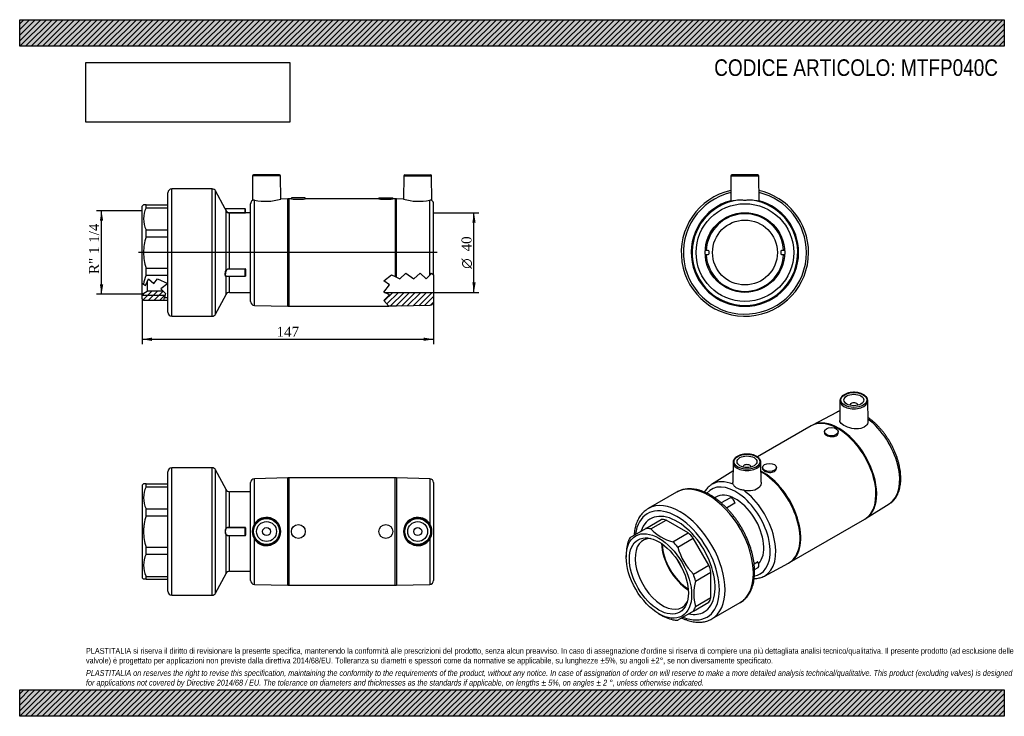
# Model space of a CAD drawing. Header units: millimetres. Extents: x 0 to 495, y 0 to 350.
import ezdxf
from ezdxf.enums import TextEntityAlignment as Align
from ezdxf.lldxf.tags import DXFTag

# ---------------------------------------------------------------- set-up
doc = ezdxf.new("R2010")
doc.units = ezdxf.units.MM
doc.header["$LTSCALE"] = 1.666667
for name, color, linetype in [('Default', 7, 'Continuous'), ('DV4_Default', 7, 'Continuous'), ('IOF040C', 7, 'Continuous'), ('MP040C', 7, 'Continuous'), ('PARTE_PE_040', 7, 'Continuous')]:
    doc.layers.add(name, color=color, linetype=linetype)
doc.styles.add('SEACAD_Solid_Edge_ANSI1_Symbols', font='semeca1.ttf')
doc.styles.add('SEACAD_Times_New_Roman', font='times.ttf')
tags = doc.linetypes.add('CENTER2', pattern=[28.575, 19.05, -3.175, 3.175, -3.175]).pattern_tags.tags
tags[10:11] = [DXFTag(74, 4), DXFTag(75, 0), DXFTag(340, '0'), DXFTag(46, 0.0), DXFTag(50, 0.0), DXFTag(44, 0.0), DXFTag(45, 0.0)]
tags[8:9] = [DXFTag(74, 4), DXFTag(75, 0), DXFTag(340, '0'), DXFTag(46, 0.0), DXFTag(50, 0.0), DXFTag(44, 0.0), DXFTag(45, 0.0)]
tags[6:7] = [DXFTag(74, 4), DXFTag(75, 0), DXFTag(340, '0'), DXFTag(46, 0.0), DXFTag(50, 0.0), DXFTag(44, 0.0), DXFTag(45, 0.0)]
tags[4:5] = [DXFTag(74, 4), DXFTag(75, 0), DXFTag(340, '0'), DXFTag(46, 0.0), DXFTag(50, 0.0), DXFTag(44, 0.0), DXFTag(45, 0.0)]
doc.dimstyles.new('ANSImm', dxfattribs={"dimtxt": 5, "dimasz": 5, "dimexe": 2.5, "dimexo": 0, "dimgap": 1.25, "dimtad": 1, "dimdec": 0, "dimdsep": 46, "dimtxsty": 'SEACAD_Times_New_Roman', "dimblk1": '_SE_FILLED', "dimblk2": '_SE_FILLED', "dimsah": 1, "dimcen": 2.5, "dimazin": 0, "dimtfac": 0.85, "dimtdec": 3, "dimtofl": 0, "dimtmove": 0, "dimatfit": 3, "dimfxl": 1, "dimarcsym": 0})
picture_1 = doc.add_image_def('image1.jpg', size_in_pixel=(4302, 1260))

# ---------------------------------------------------------------- blocks, each defined once
blk = doc.blocks.new('SE')
at = {"layer": 'MP040C', "color": 7, "linetype": 'Continuous'}
for p, q in [((357.59, 271.51), (357.48, 258.75)), ((357.59, 271.51), (371.6, 271.51)), ((371.1, 272.01), (358.09, 272.01)), ((371.71, 258.76), (371.6, 271.51)), ((346.12, 234.01), (344.62, 234.01)), ((346.62, 232.51), (346.62, 233.51)), ((382.57, 233.51), (382.57, 232.51)), ((384.57, 234.01), (383.07, 234.01)), ((344.62, 232.01), (346.12, 232.01)), ((383.07, 232.01), (384.57, 232.01))]:
    blk.add_line(p, q, dxfattribs=at)
for radius in [24.55, 20]:
    blk.add_circle((364.6, 233.01), radius, dxfattribs=at)
for centre, radius, start, end in [((358.09, 271.51), 0.5, 90, 179.5), ((371.1, 271.51), 0.5, 0.5, 90), ((364.6, 233.01), 27, 105.2746, 0), ((364.6, 233.01), 26.99, 105.2788, 0), ((364.6, 233.01), 26.55, 98.0812, 81.9188), ((364.6, 233.01), 27, 0, 74.7254), ((364.6, 233.01), 26.99, 0, 74.7212), ((346.12, 233.51), 0.5, 0, 90), ((383.07, 233.51), 0.5, 90, 180), ((346.12, 232.51), 0.5, 270, 0), ((383.07, 232.51), 0.5, 180, 270)]:
    blk.add_arc(centre, radius, start, end, dxfattribs=at)
for points, knots in [([(360.87, 259.29), (359.57, 259.13), (358.52, 258.92), (357.65, 258.75), (357.49, 258.73), (357.49, 258.76)], [0, 0, 0, 0, 0.125, 0.125, 0.1964172, 0.1964172, 0.1964172, 0.1964172]), ([(368.33, 259.29), (368.05, 259.33), (367.76, 259.34), (367.16, 259.34), (366.85, 259.32), (366.22, 259.28), (365.9, 259.26), (365.25, 259.23), (364.93, 259.22), (364.27, 259.22), (363.94, 259.23), (363.3, 259.26), (362.98, 259.28), (362.35, 259.32), (362.04, 259.34), (361.44, 259.34), (361.15, 259.33), (360.87, 259.29)], [0, 0, 0, 0, 0.125, 0.125, 0.25, 0.25, 0.375, 0.375, 0.5, 0.5, 0.625, 0.625, 0.75, 0.75, 0.875, 0.875, 1, 1, 1, 1]), ([(371.71, 258.76), (371.71, 258.73), (371.55, 258.75), (370.67, 258.92), (369.64, 259.13), (368.33, 259.29)], [0.8036084, 0.8036084, 0.8036084, 0.8036084, 0.875, 0.875, 1, 1, 1, 1])]:
    blk.add_open_spline(points, degree=3, knots=knots, dxfattribs=at)
at = {"layer": 'PARTE_PE_040', "color": 7, "linetype": 'Continuous'}
blk.add_circle((364.6, 233.01), 16.3, dxfattribs=at)
for radius, start, end in [(32, 102.7604, 0), (30.94, 103.225, 0), (32, 0, 77.2396), (30.94, 0, 76.775), (19.5, 2.9395, 177.0605), (19.5, 182.9395, 357.0605)]:
    blk.add_arc((364.6, 233.01), radius, start, end, dxfattribs=at)
blk = doc.blocks.new('SE1')
at = {"layer": 'IOF040C', "color": 7, "linetype": 'Continuous'}
for p, q in [((62.26, 116.85), (61.5, 116.09)), ((61.5, 116.09), (61.5, 69.59)), ((63.5, 116.84), (62.25, 116.84)), ((63.5, 116.84), (74.5, 116.84)), ((63.5, 115.36), (63.5, 116.84)), ((63.5, 115.36), (74.5, 115.36)), ((63.5, 104.26), (74.5, 104.26)), ((63.5, 100.69), (63.5, 104.26)), ((63.5, 100.69), (74.5, 100.69)), ((63.5, 84.99), (74.5, 84.99)), ((63.5, 81.42), (63.5, 84.99)), ((63.5, 81.42), (74.5, 81.42)), ((61.5, 69.59), (62.26, 68.83)), ((63.5, 70.32), (74.5, 70.32)), ((63.5, 68.84), (63.5, 70.32)), ((63.5, 68.84), (62.25, 68.84)), ((63.5, 68.84), (74.5, 68.84))]:
    blk.add_line(p, q, dxfattribs=at)
for centre in [(75.25, 109.81), (75.25, 75.87)]:
    blk.add_arc(centre, 12.99, 154.7197, 205.2803, dxfattribs=at)
blk.add_open_spline([(63.5, 100.69), (63.11, 99.41), (62.79, 98.12), (62.47, 96.15), (62.39, 95.49), (62.28, 94.17), (62.25, 93.5), (62.26, 91.49), (62.37, 90.17), (62.79, 87.56), (63.11, 86.27), (63.5, 84.99)], degree=3, knots=[0, 0, 0, 0, 0.25, 0.25, 0.375, 0.375, 0.5, 0.5, 0.75, 0.75, 1, 1, 1, 1], dxfattribs=at)
at = {"layer": 'MP040C', "color": 7, "linetype": 'Continuous'}
for p, q in [((134.84, 119.83), (118.05, 119.39)), ((118.05, 96.57), (118.05, 119.39)), ((134.84, 65.85), (134.84, 119.83)), ((135.37, 119.84), (135.37, 65.84)), ((188.84, 119.84), (135.37, 119.84)), ((188.84, 65.84), (188.84, 119.84)), ((189.37, 119.83), (189.37, 65.85)), ((206.16, 119.39), (189.37, 119.83)), ((206.16, 119.39), (206.16, 96.57)), ((116.1, 68.29), (116.1, 117.39)), ((208.1, 117.39), (208.1, 68.29)), ((118.05, 66.29), (118.05, 89.11)), ((206.16, 89.11), (206.16, 66.29)), ((118.05, 66.29), (134.84, 65.85)), ((135.37, 65.84), (188.84, 65.84)), ((189.37, 65.85), (206.16, 66.29))]:
    blk.add_line(p, q, dxfattribs=at)
for centre, radius in [((124.1, 92.84), 7), ((124.1, 92.84), 6.5), ((200.1, 92.84), 7), ((200.1, 92.84), 6.5), ((124.1, 92.84), 5), ((124.1, 92.84), 2), ((140.1, 92.84), 3.5), ((184.1, 92.84), 3.5), ((200.1, 92.84), 5), ((200.1, 92.84), 2)]:
    blk.add_circle(centre, radius, dxfattribs=at)
for centre, radius, start, end in [((118.1, 117.39), 2, 91.5074, 180), ((135.37, 99.84), 20, 90, 91.5074), ((188.84, 99.84), 20, 88.4926, 90), ((206.1, 117.39), 2, 0, 88.4926), ((124.1, 92.84), 7.11, 211.6714, 148.3286), ((200.11, 92.84), 7.11, 31.6714, 328.3286), ((124.1, 92.84), 7.11, 148.3236, 211.6764), ((200.11, 92.84), 7.11, 328.3236, 31.6764), ((118.1, 68.29), 2, 180, 268.4926), ((135.37, 85.84), 20, 268.4926, 270), ((188.84, 85.84), 20, 270, 271.5074), ((206.1, 68.29), 2, 271.5074, 0)]:
    blk.add_arc(centre, radius, start, end, dxfattribs=at)
at = {"layer": 'PARTE_PE_040', "color": 7, "linetype": 'Continuous'}
for p, q in [((76.5, 60.84), (76.5, 124.84)), ((96.74, 124.84), (76.5, 124.84)), ((96.74, 60.84), (96.74, 124.84)), ((98.5, 61.9), (98.5, 123.78)), ((103.74, 113.9), (98.5, 123.78)), ((74.5, 62.84), (74.5, 122.84)), ((103.74, 94.6), (103.74, 113.9)), ((105.5, 94.93), (105.5, 112.84)), ((116.1, 112.84), (105.5, 112.84)), ((105.5, 94.93), (113.4, 94.93)), ((105.5, 94.84), (105.5, 94.93)), ((113.4, 94.84), (105.5, 94.84)), ((113.4, 94.84), (113.4, 94.93)), ((113.4, 90.84), (113.4, 94.84)), ((113.5, 94.74), (113.5, 90.94)), ((113.6, 94.73), (113.6, 90.95)), ((103.74, 71.78), (103.74, 91.08)), ((105.5, 90.84), (113.4, 90.84)), ((105.5, 90.75), (105.5, 90.84)), ((113.4, 90.75), (105.5, 90.75)), ((105.5, 72.84), (105.5, 90.75)), ((113.4, 90.75), (113.4, 90.84)), ((98.5, 61.9), (103.74, 71.78)), ((105.5, 72.84), (116.1, 72.84)), ((76.5, 60.84), (96.74, 60.84))]:
    blk.add_line(p, q, dxfattribs=at)
for centre, radius, start, end in [((76.5, 122.84), 2, 90, 180), ((96.74, 122.84), 2, 27.9239, 90), ((105.5, 114.84), 2, 207.9239, 270), ((106.79, 92.84), 3.53, 150.0407, 209.9593), ((106.59, 92.84), 3.24, 148.6811, 211.3189), ((113.4, 94.73), 0.2, 359.9438, 89.9792), ((113.4, 94.74), 0.101, 359.5591, 89.6653), ((113.4, 90.95), 0.2, 270.0208, 0.0561), ((113.4, 90.94), 0.101, 270.3596, 0.416), ((105.5, 70.84), 2, 90, 152.0761), ((76.5, 62.84), 2, 180, 270), ((96.74, 62.84), 2, 270, 332.0761)]:
    blk.add_arc(centre, radius, start, end, dxfattribs=at)
for centre, major_axis, ratio, start_param, end_param in [((103.83, 94.61), (-0.079, 0.0613), 0.775261, 0.831289, 2.112567), ((113.6, 94.74), (-0.1, 0), 0.094367, 0, 1.570796), ((103.83, 91.07), (-0.079, -0.0613), 0.775261, 4.170618, 5.451896), ((113.6, 90.94), (-0.1, 0), 0.094367, 4.712389, 6.283185)]:
    blk.add_ellipse(centre, major_axis=major_axis, ratio=ratio, start_param=start_param, end_param=end_param, dxfattribs=at)
for points in [[(103.74, 94.6), (103.81, 94.69), (103.91, 94.76), (104.15, 94.85), (104.29, 94.88), (104.6, 94.91), (104.77, 94.92), (105.13, 94.93), (105.32, 94.93), (105.5, 94.93)], [(105.5, 94.84), (105.33, 94.84), (105.16, 94.84), (104.82, 94.83), (104.66, 94.82), (104.36, 94.79), (104.22, 94.76), (103.99, 94.67), (103.9, 94.61), (103.83, 94.52)], [(105.5, 90.75), (105.32, 90.75), (105.13, 90.75), (104.77, 90.76), (104.6, 90.77), (104.29, 90.8), (104.15, 90.83), (103.91, 90.92), (103.81, 90.99), (103.74, 91.08)], [(103.83, 91.16), (103.9, 91.07), (103.99, 91.01), (104.22, 90.92), (104.35, 90.89), (104.65, 90.86), (104.82, 90.85), (105.15, 90.84), (105.33, 90.84), (105.5, 90.84)]]:
    blk.add_open_spline(points, degree=3, knots=[0, 0, 0, 0, 0.25, 0.25, 0.5, 0.5, 0.75, 0.75, 1, 1, 1, 1], dxfattribs=at)
blk = doc.blocks.new('SE2')
at = {"layer": 'IOF040C', "color": 7, "linetype": 'Continuous'}
for p, q in [((306.85, 89.85), (314.7, 94.38)), ((314.7, 94.38), (322.48, 98.87)), ((317.23, 94.13), (325, 98.62)), ((336.1, 92.21), (325, 98.62)), ((328.32, 87.72), (336.1, 92.21)), ((330.85, 85.05), (338.63, 89.54)), ((346.48, 75.95), (338.63, 89.54)), ((304.92, 80.63), (304.92, 80.01)), ((338.7, 71.46), (346.48, 75.95)), ((339.75, 67.94), (347.52, 72.43)), ((347.52, 59.62), (347.52, 72.43)), ((339.75, 55.13), (347.52, 59.62)), ((338.7, 52.81), (346.48, 57.3)), ((321.36, 51.53), (321.9, 51.22)), ((338.7, 52.81), (330.85, 48.28))]:
    blk.add_line(p, q, dxfattribs=at)
for centre, radius, start, end in [((333.98, 110.34), 23.32, 224.0515, 255.9485), ((328.22, 81.13), 23.32, 164.0515, 181.255), ((360.52, 93.12), 30.75, 195.2162, 224.7838), ((362.79, 61.53), 23.91, 164.4612, 195.5388), ((334.29, 71.69), 23.91, 238.7784, 255.5388)]:
    blk.add_arc(centre, radius, start, end, dxfattribs=at)
for centre, major_axis, start_param, end_param in [((330.55, 75.82), (13.5, -23.38), 0, 3.613225), ((322.77, 71.33), (-12.63, 21.87), -0.469427, -0.315971), ((330.55, 75.82), (-12.63, 21.87), -0.469427, -0.315971), ((322.77, 71.33), (-12.63, 21.87), 0.315971, 0.469427), ((323.2, 71.58), (9.74, -16.87), 2.805668, 6.283185), ((330.55, 75.82), (-12.63, 21.87), -1.254825, -1.101369), ((336.49, 79.25), (9.74, -16.87), 3.953336, 5.471442), ((336.49, 79.25), (-9.5, 16.45), 0.815019, 2.326574), ((322.77, 71.33), (-12.63, 21.87), -1.254825, -1.101369), ((341.16, 81.95), (-9.5, 16.45), 1.42614, 1.715452), ((330.55, 75.82), (12.63, -21.87), 1.101369, 1.254825), ((322.77, 71.33), (12.63, -21.87), 1.101369, 1.254825), ((330.55, 75.82), (12.63, -21.87), 0.315971, 0.469427), ((323.2, 71.58), (9.74, -16.87), 0, 0.335925), ((322.77, 71.33), (12.63, -21.87), 0.315971, 0.469427), ((330.55, 75.82), (13.5, -23.38), 5.809276, 6.283185), ((322.77, 71.33), (12.63, -21.87), -0.469427, -0.315971)]:
    blk.add_ellipse(centre, major_axis=major_axis, ratio=0.57735, start_param=start_param, end_param=end_param, dxfattribs=at)
for major_axis in [(-11.63, 20.14), (-10.49, 18.17)]:
    blk.add_ellipse((321.36, 70.51), major_axis=major_axis, ratio=0.57735, dxfattribs=at)
at = {"layer": 'MP040C', "color": 7, "linetype": 'Continuous'}
for p, q in [((412.36, 158.56), (412.26, 148.65)), ((426.48, 148.44), (426.37, 158.56)), ((417.37, 156.33), (417.37, 156.3)), ((421.37, 156.3), (421.37, 156.33)), ((410.62, 152.7), (398.53, 146.23)), ((397.9, 145.88), (370.92, 130.3)), ((398.53, 146.23), (397.91, 145.87)), ((404.55, 143.02), (404.55, 142.52)), ((411.55, 142.52), (411.55, 143.02)), ((358.62, 127.53), (358.51, 117.4)), ((363.63, 125.3), (363.63, 125.27)), ((367.63, 125.27), (367.63, 125.3)), ((372.74, 117.63), (372.63, 127.53)), ((373.44, 125.06), (373.44, 124.56)), ((380.44, 124.56), (380.44, 125.06)), ((358.57, 123.12), (347.83, 116.45)), ((425.52, 99.49), (437.17, 106.72)), ((387.09, 77.29), (424.9, 99.12)), ((424.9, 99.13), (425.51, 99.49)), ((374.37, 70.47), (386.46, 76.94))]:
    blk.add_line(p, q, dxfattribs=at)
blk.add_arc((380.33, 88.25), 12.86, 298.4573, 301.6592, dxfattribs=at)
for centre, major_axis, start_param, end_param in [((419.37, 158.54), (7, 0), 3.135422, 6.283185), ((419.37, 158.54), (7, 0), 3.120915, 3.135422), ((419.37, 158.54), (7, 0), 0, 0.006171), ((419.37, 156.33), (-2, 0), 3.112863, 6.283185), ((419.37, 156.33), (-2, 0), 0, 0.02873), ((411.4, 122.5), (13.5, -23.38), 0, 3.141593), ((411.77, 122.71), (-13.5, 23.38), 3.160159, 6.264575), ((423.65, 129.57), (13.28, -22.99), 3.004667, 3.122984), ((423.65, 129.57), (13.28, -22.99), 0.018609, 2.205282), ((365.63, 127.51), (7, 0), 3.135422, 6.283185), ((365.63, 127.51), (7, 0), 3.120915, 3.135422), ((365.63, 125.3), (2, 0), 0, 3.170323), ((365.63, 125.3), (2, 0), 6.254455, 6.283185), ((365.63, 127.51), (7, 0), 0, 0.006171), ((373.59, 100.67), (-13.5, 23.38), 3.141562, 5.545673), ((373.22, 100.45), (13.5, -23.38), 0, 2.384351), ((359.97, 92.8), (12.28, -21.26), 0, 3.35218), ((361.35, 93.6), (13.28, -22.99), 3.160202, 3.166996), ((361.35, 93.6), (13.28, -22.99), 2.497238, 3.160202), ((359.97, 92.8), (10, -17.32), 0.164034, 3.141593), ((361.35, 93.6), (13.28, -22.99), -0.018359, 2.215151), ((373.22, 100.45), (13.5, -23.38), 6.264576, 6.283185), ((359.97, 92.8), (12.28, -21.26), 6.073983, 6.283185)]:
    blk.add_ellipse(centre, major_axis=major_axis, ratio=0.57735, start_param=start_param, end_param=end_param, dxfattribs=at)
for centre, major_axis in [((419.37, 158.94), (-6.5, 0)), ((419.37, 158.94), (-5, 0)), ((408.05, 143.02), (-3.5, 0)), ((365.63, 127.91), (-6.5, 0)), ((365.63, 127.91), (5, 0)), ((376.94, 125.06), (3.5, 0))]:
    blk.add_ellipse(centre, major_axis=major_axis, ratio=0.57735, dxfattribs=at)
for points, knots in [([(426.36, 158.54), (426.36, 158.57), (426.38, 158.77), (426.3, 159.18), (426.13, 159.7), (425.84, 160.21), (425.45, 160.69), (424.96, 161.14), (424.38, 161.54), (423.72, 161.9), (422.98, 162.2), (422.2, 162.44), (421.37, 162.63), (420.5, 162.74), (419.62, 162.8), (418.74, 162.78), (417.87, 162.7), (417.02, 162.56), (416.2, 162.35), (415.44, 162.08), (414.73, 161.76), (414.1, 161.37), (413.54, 160.94), (413.08, 160.47), (412.73, 159.95), (412.49, 159.41), (412.37, 158.96), (412.38, 158.71), (412.38, 158.63)], [0, 0, 0, 0, 0.006805, 0.045424, 0.084017, 0.123046, 0.162803, 0.203278, 0.244253, 0.285469, 0.326725, 0.367928, 0.409062, 0.450136, 0.491172, 0.532197, 0.573237, 0.614313, 0.655456, 0.696694, 0.73805, 0.779532, 0.821109, 0.862622, 0.903811, 0.944349, 0.984022, 1, 1, 1, 1]), ([(412.3, 153.42), (412.27, 153.41), (411.89, 153.28), (411.31, 153.06), (410.83, 152.8), (410.62, 152.69)], [0.96569595, 0.96569595, 0.96569595, 0.96569595, 0.96759146, 0.98770244, 1, 1, 1, 1]), ([(426.47, 148.44), (426.48, 147.77), (426.28, 147.09), (425.26, 145.62), (424.16, 144.94), (421.48, 144.33), (419.9, 144.38), (416.89, 144.98), (415.43, 145.53), (413.25, 146.79), (412.53, 147.5), (412.28, 148.34), (412.25, 148.49), (412.26, 148.65)], [0.0438348, 0.0438348, 0.0438348, 0.0438348, 0.125, 0.125, 0.25, 0.25, 0.375, 0.375, 0.5, 0.5, 0.625, 0.625, 0.6528341, 0.6528341, 0.6528341, 0.6528341]), ([(437.2, 106.74), (437.51, 106.95), (438.04, 107.3), (438.85, 108.01), (439.6, 108.79), (440.28, 109.66), (440.89, 110.61), (441.42, 111.65), (441.88, 112.76), (442.27, 113.95), (442.57, 115.2), (442.79, 116.52), (442.93, 117.89), (442.98, 119.31), (442.95, 120.77), (442.84, 122.27), (442.65, 123.8), (442.37, 125.34), (442.02, 126.91), (441.59, 128.48), (441.09, 130.06), (440.51, 131.63), (439.87, 133.19), (439.16, 134.74), (438.39, 136.27), (437.55, 137.77), (436.66, 139.23), (435.72, 140.66), (434.72, 142.04), (433.68, 143.37), (432.6, 144.65), (431.48, 145.86), (430.33, 147), (429.15, 148.08), (427.94, 149.08), (427.04, 149.75), (426.54, 150.09), (426.46, 150.15)], [0, 0, 0, 0, 0.018904, 0.0387958, 0.0587588, 0.0788588, 0.0991445, 0.1196424, 0.1403556, 0.1612664, 0.1823423, 0.2035435, 0.2248301, 0.2461668, 0.267526, 0.2888835, 0.3102271, 0.3315504, 0.3528508, 0.3741281, 0.3953837, 0.4166203, 0.4378411, 0.4590496, 0.4802499, 0.501446, 0.5226418, 0.5438409, 0.5650468, 0.5862638, 0.6074959, 0.6287474, 0.650022, 0.6713233, 0.6926542, 0.7140163, 0.7182632, 0.7182632, 0.7182632, 0.7182632]), ([(404.55, 142.52), (404.55, 142.03), (404.93, 141.56), (406.22, 140.81), (407.14, 140.55), (408.96, 140.45), (409.87, 140.62), (411.18, 141.37), (411.55, 141.94), (411.55, 142.52)], [0.3750436, 0.3750436, 0.3750436, 0.3750436, 0.5, 0.5, 0.625, 0.625, 0.75, 0.75, 0.875, 0.875, 0.875, 0.875]), ([(372.62, 127.51), (372.62, 127.55), (372.64, 127.75), (372.56, 128.15), (372.39, 128.68), (372.1, 129.19), (371.71, 129.66), (371.22, 130.11), (370.64, 130.51), (369.98, 130.87), (369.24, 131.17), (368.46, 131.42), (367.63, 131.6), (366.76, 131.72), (365.88, 131.77), (365, 131.76), (364.13, 131.68), (363.28, 131.53), (362.46, 131.32), (361.7, 131.06), (360.99, 130.73), (360.36, 130.35), (359.8, 129.91), (359.34, 129.44), (358.99, 128.92), (358.75, 128.39), (358.63, 127.93), (358.64, 127.68), (358.64, 127.6)], [0, 0, 0, 0, 0.006805, 0.045424, 0.084017, 0.123046, 0.162803, 0.203278, 0.244253, 0.285469, 0.326725, 0.367928, 0.409062, 0.450136, 0.491172, 0.532197, 0.573237, 0.614313, 0.655456, 0.696694, 0.73805, 0.779532, 0.821109, 0.862622, 0.903811, 0.944349, 0.984022, 1, 1, 1, 1]), ([(373.44, 124.56), (373.44, 124.07), (373.82, 123.59), (375.11, 122.85), (376.02, 122.58), (377.85, 122.49), (378.76, 122.65), (380.07, 123.41), (380.44, 123.98), (380.44, 124.55)], [0.3750436, 0.3750436, 0.3750436, 0.3750436, 0.5, 0.5, 0.625, 0.625, 0.75, 0.75, 0.875, 0.875, 0.875, 0.875]), ([(347.73, 116.38), (347.44, 116.19), (346.93, 115.85), (346.14, 115.16), (345.39, 114.38), (344.74, 113.54), (344.36, 112.95), (344.19, 112.66)], [0, 0, 0, 0, 0.01736881, 0.03729238, 0.05728729, 0.07741947, 0.09542261, 0.09542261, 0.09542261, 0.09542261]), ([(363.98, 113.54), (363.66, 113.61), (363.35, 113.68), (362.74, 113.81), (362.45, 113.88), (361.87, 114.03), (361.6, 114.12), (361.08, 114.32), (360.83, 114.44), (360.36, 114.71), (360.15, 114.86), (359.76, 115.18), (359.58, 115.36), (359.26, 115.72), (359.12, 115.9), (358.88, 116.26), (358.78, 116.43), (358.71, 116.59)], [0, 0, 0, 0, 0.125, 0.125, 0.25, 0.25, 0.375, 0.375, 0.5, 0.5, 0.625, 0.625, 0.75, 0.75, 0.875, 0.875, 1, 1, 1, 1]), ([(372.74, 117.63), (372.74, 116.78), (372.44, 115.92), (371.1, 114.3), (369.91, 113.65), (367.08, 113.11), (365.49, 113.2), (363.98, 113.54)], [0.650429, 0.650429, 0.650429, 0.650429, 0.75, 0.75, 0.875, 0.875, 1, 1, 1, 1]), ([(369.27, 69.21), (369.34, 69.21), (369.79, 69.22), (370.62, 69.28), (371.73, 69.47), (372.78, 69.76), (373.68, 70.11), (374.16, 70.37), (374.37, 70.48)], [0.90229884, 0.90229884, 0.90229884, 0.90229884, 0.90586296, 0.92666463, 0.94723261, 0.96757242, 0.98771554, 1, 1, 1, 1])]:
    blk.add_open_spline(points, degree=3, knots=knots, dxfattribs=at)
blk.add_open_spline([(358.71, 116.59), (358.58, 116.86), (358.51, 117.13), (358.52, 117.4)], degree=3, dxfattribs=at)
at = {"layer": 'PARTE_PE_040', "color": 7, "linetype": 'Continuous'}
for p, q in [((330.27, 112.61), (315.97, 104.35)), ((349.97, 110.13), (349.38, 109.79)), ((357.06, 109.68), (352.73, 107.19)), ((355.28, 104.79), (359.47, 107.21)), ((359.54, 107.09), (355.38, 104.69)), ((369.24, 76.6), (370.98, 77.6)), ((371, 77.48), (369.25, 76.47)), ((369.46, 73.78), (371.25, 74.81)), ((347.97, 48.93), (362.27, 57.19))]:
    blk.add_line(p, q, dxfattribs=at)
for centre, major_axis, ratio, start_param, end_param in [((346.27, 84.9), (16, -27.71), 0.57735, 0, 3.134508), ((331.97, 76.64), (16, -27.71), 0.57735, 0, 3.134508), ((346.27, 84.9), (16, -27.71), 0.57735, 3.134508, 3.141593), ((358.06, 107.95), (1, -1.73), 0.57735, 0.828485, 3.141593), ((330.55, 75.82), (15, -25.98), 0.57735, 0, 3.783754), ((331.97, 76.64), (16, -27.71), 0.57735, 3.134508, 3.141593), ((358.2, 91.78), (-10, 17.32), 0.57735, -0.879906, -0.87491), ((359.54, 107.17), (0.05, -0.0866), 0.57735, 3.970077, 5.393216), ((359.54, 107.35), (0.0566, 0.0824), 0.520291, 3.47718, 3.969983), ((330.55, 75.82), (13.5, -23.38), 0.57735, 0, 3.613675), ((371.04, 77.53), (0.05, -0.0866), 0.57735, 3.507963, 4.931102), ((370.25, 76.54), (-1, 1.73), 0.57735, 3.141593, 4.931102), ((371.13, 77.49), (0.0889, -0.0457), 0.765213, 2.683319, 3.149354), ((358.2, 91.78), (10, -17.32), 0.57735, 0.352927, 0.356307), ((330.55, 75.82), (15, -25.98), 0.57735, 5.642129, 6.283185), ((330.55, 75.82), (13.5, -23.38), 0.57735, 5.811568, 6.283185), ((331.97, 76.64), (16, -27.71), 0.57735, 6.282669, 6.283185)]:
    blk.add_ellipse(centre, major_axis=major_axis, ratio=ratio, start_param=start_param, end_param=end_param, dxfattribs=at)
for points, knots in [([(347.27, 111.13), (347.01, 111.28), (346.35, 111.65), (345.16, 112.25), (343.79, 112.84), (342.42, 113.34), (341.05, 113.74), (339.7, 114.03), (338.38, 114.22), (337.08, 114.3), (335.81, 114.27), (334.58, 114.13), (333.4, 113.89), (332.27, 113.55), (331.25, 113.14), (330.69, 112.83), (330.41, 112.68)], [0, 0, 0, 0, 0.040638, 0.117406, 0.194214, 0.270973, 0.347608, 0.424025, 0.500111, 0.57575, 0.650834, 0.725285, 0.799074, 0.872233, 0.944861, 1, 1, 1, 1]), ([(362.26, 57.19), (362.31, 57.21), (362.68, 57.4), (363.37, 57.89), (364.27, 58.61), (365.11, 59.43), (365.89, 60.33), (366.59, 61.32), (367.23, 62.4), (367.79, 63.55), (368.27, 64.78), (368.68, 66.09), (369.01, 67.46), (369.25, 68.89), (369.41, 70.38), (369.49, 71.92), (369.49, 73.5), (369.4, 75.12), (369.24, 76.78), (368.99, 78.46), (368.66, 80.16), (368.26, 81.87), (367.78, 83.6), (367.23, 85.33), (366.6, 87.05), (365.91, 88.77), (365.15, 90.47), (364.32, 92.16), (363.44, 93.82), (362.49, 95.45), (361.49, 97.04), (360.44, 98.6), (359.34, 100.1), (358.2, 101.56), (357.01, 102.96), (355.79, 104.29), (354.53, 105.56), (353.24, 106.76), (351.93, 107.89), (350.6, 108.94), (349.26, 109.9), (348.11, 110.63), (347.5, 110.99), (347.27, 111.13)], [0, 0, 0, 0, 0.003205, 0.027289, 0.051367, 0.075499, 0.099749, 0.124164, 0.148776, 0.173594, 0.198611, 0.223804, 0.249142, 0.274588, 0.300108, 0.325674, 0.351262, 0.376851, 0.40243, 0.427991, 0.453532, 0.479052, 0.50455, 0.530028, 0.555489, 0.580936, 0.606371, 0.631797, 0.657217, 0.682636, 0.708056, 0.73348, 0.758911, 0.784353, 0.809808, 0.835281, 0.860774, 0.88629, 0.911832, 0.937402, 0.962999, 0.988624, 1, 1, 1, 1]), ([(316.1, 104.42), (316.01, 104.37), (315.61, 104.16), (314.88, 103.66), (313.98, 102.94), (313.14, 102.12), (312.36, 101.22), (311.66, 100.23), (311.02, 99.15), (310.46, 98), (309.98, 96.77), (309.57, 95.47), (309.24, 94.1), (308.99, 92.67), (308.88, 91.62), (308.84, 91.06), (308.83, 91)], [0, 0, 0, 0, 0.0042677, 0.0222423, 0.0402119, 0.0582216, 0.0763182, 0.0945381, 0.1129042, 0.1314247, 0.1500938, 0.1688945, 0.187803, 0.2067931, 0.2258392, 0.2280353, 0.2280353, 0.2280353, 0.2280353]), ([(359.47, 107.21), (359.48, 107.21), (359.48, 107.21), (359.49, 107.22), (359.49, 107.22), (359.5, 107.23), (359.5, 107.24), (359.5, 107.24), (359.5, 107.25), (359.5, 107.25)], [0, 0, 0, 0, 0.1304902, 0.1304902, 0.1304902, 0.342558, 0.342558, 0.342558, 0.5111894, 0.5111894, 0.5111894, 0.5111894]), ([(359.54, 107.09), (359.57, 107.11), (359.59, 107.14), (359.59, 107.21), (359.57, 107.25), (359.54, 107.27)], [0, 0, 0, 0, 0.5, 0.5, 1, 1, 1, 1]), ([(371.06, 77.57), (371.08, 77.6), (371.08, 77.62), (371.05, 77.63), (371.02, 77.62), (370.98, 77.6)], [0, 0, 0, 0, 0.5, 0.5, 1, 1, 1, 1]), ([(371, 77.48), (371.01, 77.49), (371.02, 77.49), (371.03, 77.49), (371.03, 77.49), (371.04, 77.49), (371.04, 77.49), (371.05, 77.49), (371.05, 77.49), (371.05, 77.49)], [0, 0, 0, 0, 0.2089101, 0.2089101, 0.2089101, 0.4189803, 0.4189803, 0.4189803, 0.5967109, 0.5967109, 0.5967109, 0.5967109]), ([(371.05, 77.49), (371.05, 77.49), (371.04, 77.5), (371.04, 77.52), (371.04, 77.54), (371.04, 77.55), (371.04, 77.55), (371.04, 77.55)], [0, 0, 0, 0, 0.0699497, 0.3701458, 0.591729, 0.7723872, 0.7867603, 0.7867603, 0.7867603, 0.7867603]), ([(332.84, 49.42), (332.92, 49.38), (333.47, 49.12), (334.47, 48.68), (335.84, 48.19), (337.21, 47.79), (338.56, 47.5), (339.88, 47.31), (341.18, 47.24), (342.45, 47.27), (343.68, 47.4), (344.86, 47.65), (345.99, 47.99), (347.05, 48.42), (347.63, 48.75), (347.95, 48.93)], [0.7744593, 0.7744593, 0.7744593, 0.7744593, 0.7779927, 0.7971511, 0.816297, 0.8354118, 0.8544717, 0.8734488, 0.892314, 0.9110403, 0.9296085, 0.9480116, 0.9662579, 0.984372, 1, 1, 1, 1])]:
    blk.add_open_spline(points, degree=3, knots=knots, dxfattribs=at)
blk = doc.blocks.new('SE3')
at = {"layer": 'IOF040C', "linetype": 'Continuous'}
h = blk.add_hatch(dxfattribs=at)
h.set_pattern_fill('LINE', scale=0.62992, angle=45, style=0)
h.paths.add_polyline_path([(62.25, 209.01), (72.43, 209.01), (72.83, 210.49), (73.36, 212.48), (72.21, 213.53), (64.1, 213.53), (61.5, 212.03), (61.5, 209.76)])
at = {"layer": 'MP040C', "linetype": 'Continuous'}
h = blk.add_hatch(dxfattribs=at)
h.set_pattern_fill('LINE', scale=0.62992, angle=45, style=0)
edge = h.paths.add_edge_path()
edge.add_line((183.4, 213.01), (185.97, 211.77))
edge.add_line((185.97, 211.77), (183.06, 208.96))
edge.add_line((183.06, 208.96), (185.65, 206.01))
edge.add_line((185.65, 206.01), (188.84, 206.01))
edge.add_spline(control_points=[(188.84, 206.01), (189.02, 206.01), (189.19, 206.01), (189.37, 206.02)], knot_values=[0, 0, 0, 0, 1, 1, 1, 1], degree=3, periodic=0)
edge.add_line((189.37, 206.02), (206.16, 206.46))
edge.add_spline(control_points=[(206.16, 206.46), (206.41, 206.46), (206.67, 206.52), (207.03, 206.68), (207.14, 206.74), (207.35, 206.89), (207.45, 206.97), (207.63, 207.15), (207.71, 207.25), (207.85, 207.47), (207.91, 207.59), (208.05, 207.94), (208.1, 208.2), (208.1, 208.46)], knot_values=[0, 0, 0, 0, 0.25, 0.25, 0.375, 0.375, 0.5, 0.5, 0.625, 0.625, 0.75, 0.75, 1, 1, 1, 1], degree=3, periodic=0)
edge.add_line((208.1, 208.46), (208.1, 213.01))
edge.add_line((208.1, 213.01), (183.4, 213.01))
at = {"layer": 'DV4_Default', "color": 7, "linetype": 'CENTER2'}
blk.add_line((209.85, 233.01), (59.75, 233.01), dxfattribs=at)
at = {"layer": 'IOF040C', "color": 7, "linetype": 'Continuous'}
for p, q in [((62.26, 257.01), (61.5, 256.26)), ((61.5, 217.6), (61.5, 256.26)), ((63.5, 257.01), (62.25, 257.01)), ((63.5, 257.01), (74.5, 257.01)), ((63.5, 255.53), (63.5, 257.01)), ((63.5, 255.53), (74.5, 255.53)), ((63.5, 244.43), (74.5, 244.43)), ((63.5, 240.85), (63.5, 244.43)), ((63.5, 240.85), (74.5, 240.85)), ((63.5, 225.16), (74.5, 225.16)), ((63.5, 221.58), (63.5, 225.16)), ((63.19, 216.49), (64.83, 219.88)), ((63.5, 221.58), (74.5, 221.58)), ((64.1, 218.38), (64.1, 213.53)), ((64.83, 219.88), (67.5, 217.52)), ((67.5, 217.52), (69.35, 219.88)), ((69.35, 219.88), (74.5, 217.52)), ((61.5, 217.6), (62.3, 217.08)), ((61.5, 212.03), (61.5, 217.6)), ((61.5, 212.03), (64.1, 213.53)), ((62.3, 217.08), (63.19, 216.49)), ((72.21, 213.53), (64.1, 213.53)), ((74.5, 217.52), (70.89, 214.74)), ((70.89, 214.74), (73.36, 212.48)), ((61.5, 209.76), (61.5, 212.03)), ((61.5, 211.66), (73.14, 211.66)), ((61.5, 209.76), (62.25, 209.01)), ((62.25, 209.01), (72.43, 209.01)), ((72.43, 209.01), (72.83, 210.49)), ((72.43, 209.01), (74.5, 209.01)), ((73.36, 212.48), (72.83, 210.49)), ((72.83, 210.49), (74.5, 210.49))]:
    blk.add_line(p, q, dxfattribs=at)
for centre, radius, start, end in [((75.29, 249.98), 13.03, 154.798, 205.202), ((76.59, 215.67), 14.36, 155.6832, 174.393)]:
    blk.add_arc(centre, radius, start, end, dxfattribs=at)
blk.add_open_spline([(63.5, 240.85), (63.11, 239.57), (62.79, 238.28), (62.37, 235.66), (62.25, 234.33), (62.26, 230.32), (62.71, 227.72), (63.5, 225.16)], degree=3, knots=[0, 0, 0, 0, 0.25, 0.25, 0.5, 0.5, 1, 1, 1, 1], dxfattribs=at)
at = {"layer": 'MP040C', "color": 7, "linetype": 'Continuous'}
for p, q in [((117.1, 271.51), (116.99, 259.22)), ((131.11, 271.51), (117.1, 271.51)), ((130.61, 272.01), (117.6, 272.01)), ((131.21, 259.9), (131.11, 271.51)), ((193.1, 271.51), (193, 259.9)), ((193.1, 271.51), (207.11, 271.51)), ((193.6, 272.01), (206.61, 272.01)), ((207.22, 259.22), (207.11, 271.51)), ((116.1, 208.46), (116.1, 257.56)), ((118.05, 206.46), (118.05, 259.29)), ((134.84, 260), (131.21, 259.9)), ((134.84, 206.01), (134.84, 260)), ((135.37, 260.01), (135.37, 206.01)), ((136.61, 260.01), (135.37, 260.01)), ((143.6, 260.51), (136.6, 260.51)), ((136.6, 260.51), (136.6, 260.01)), ((143.6, 260.01), (143.6, 260.51)), ((180.61, 260.01), (143.6, 260.01)), ((180.6, 260.51), (187.6, 260.51)), ((180.6, 260.51), (180.6, 260.01)), ((187.6, 260.01), (187.6, 260.51)), ((188.84, 260.01), (187.6, 260.01)), ((188.84, 260.01), (188.84, 220.93)), ((189.37, 220.67), (189.37, 260)), ((193, 259.9), (189.37, 260)), ((206.16, 221.64), (206.16, 259.29)), ((208.1, 221.75), (208.1, 257.56)), ((183.06, 218.79), (186.97, 221.85)), ((185.97, 216.78), (183.06, 218.79)), ((186.97, 221.85), (188.84, 220.93)), ((188.84, 220.93), (189.37, 220.67)), ((189.37, 220.67), (191.16, 219.79)), ((191.16, 219.79), (194.2, 222.59)), ((194.2, 222.59), (198.15, 219.79)), ((198.15, 219.79), (201.27, 222.59)), ((201.27, 222.59), (204.31, 219.79)), ((204.31, 219.79), (206.16, 221.64)), ((206.16, 221.64), (207.1, 222.59)), ((207.1, 222.59), (208.1, 221.75)), ((208.1, 221.75), (208.1, 213.01)), ((183.06, 213.17), (185.97, 216.78)), ((185.97, 211.77), (183.06, 213.17)), ((183.4, 213.01), (208.1, 213.01)), ((208.1, 213.01), (208.1, 208.46)), ((183.06, 208.96), (185.97, 211.77)), ((185.66, 206.01), (183.06, 208.96)), ((118.05, 206.46), (134.84, 206.01)), ((135.37, 206.01), (185.66, 206.01)), ((188.84, 206.01), (185.65, 206.01)), ((206.16, 206.46), (189.37, 206.02))]:
    blk.add_line(p, q, dxfattribs=at)
for centre, radius, start, end in [((117.6, 271.51), 0.5, 90, 179.5), ((130.61, 271.51), 0.5, 0.5, 90), ((193.6, 271.51), 0.5, 90, 179.5), ((206.61, 271.51), 0.5, 0.5, 90), ((118.1, 257.56), 2, 123.7356, 180), ((117.64, 257.54), 1.81, 76.8446, 111.0426), ((123.44, 285.37), 26.63, 258.3337, 286.9742), ((135.37, 240.01), 20, 90, 91.5074), ((140.1, 286.79), 27.01, 262.5535, 277.4465), ((184.1, 286.79), 27.01, 262.5535, 277.4465), ((188.84, 240.01), 20, 88.4926, 90), ((200.77, 285.39), 26.64, 253.0344, 281.6577), ((206.57, 257.54), 1.81, 68.9574, 103.1554), ((206.1, 257.56), 2, 0, 56.2637), ((118.1, 208.46), 2, 180, 268.4926), ((135.37, 226.01), 20, 268.4926, 270)]:
    blk.add_arc(centre, radius, start, end, dxfattribs=at)
blk.add_open_spline([(208.1, 208.46), (208.1, 207.94), (207.9, 207.43), (207.18, 206.69), (206.67, 206.47), (206.16, 206.46)], degree=3, knots=[0, 0, 0, 0, 0.5, 0.5, 1, 1, 1, 1], dxfattribs=at)
blk.add_open_spline([(189.37, 206.02), (189.19, 206.01), (189.02, 206.01), (188.84, 206.01)], degree=3, dxfattribs=at)
at = {"layer": 'PARTE_PE_040', "color": 7, "linetype": 'Continuous'}
for p, q in [((74.5, 203.01), (74.5, 263.01)), ((76.5, 201.01), (76.5, 265.01)), ((96.74, 265.01), (76.5, 265.01)), ((96.74, 201.01), (96.74, 265.01)), ((98.5, 202.07), (98.5, 263.94)), ((103.27, 254.96), (98.5, 263.94)), ((113.4, 254.91), (103.35, 254.91)), ((103.74, 224.04), (103.74, 254)), ((105.5, 252.99), (113.4, 252.99)), ((105.5, 252.9), (105.5, 252.99)), ((113.4, 252.9), (105.5, 252.9)), ((105.5, 224.87), (105.5, 252.9)), ((113.4, 252.99), (113.4, 254.91)), ((113.4, 252.9), (113.4, 252.99)), ((113.5, 253.02), (113.5, 254.81)), ((113.6, 252.92), (113.6, 253.01)), ((116.1, 253.01), (113.6, 253.01)), ((105.5, 224.87), (113.4, 224.87)), ((105.5, 224.74), (105.5, 224.87)), ((113.4, 224.74), (105.5, 224.74)), ((113.4, 224.74), (113.4, 224.87)), ((113.4, 221.06), (113.4, 224.74)), ((113.5, 224.64), (113.5, 221.16)), ((113.6, 224.69), (113.6, 221.42)), ((103.74, 211.94), (103.74, 220.99)), ((103.87, 221.06), (113.4, 221.06)), ((105.5, 213.01), (105.5, 221.06)), ((105.5, 213.01), (116.1, 213.01)), ((98.5, 202.07), (103.74, 211.94)), ((76.5, 201.01), (96.74, 201.01))]:
    blk.add_line(p, q, dxfattribs=at)
for centre, radius, start, end in [((76.5, 263.01), 2, 90, 180), ((96.74, 263.01), 2, 27.9239, 90), ((103.35, 255.01), 0.1, 205.6137, 270.1971), ((163.17, 283.68), 66.43, 205.6141, 206.5392), ((105.5, 254.87), 1.97, 206.2076, 270.0447), ((105.48, 254.87), 1.88, 208.0062, 270.622), ((113.4, 254.81), 0.1, 0, 90), ((113.6, 253.11), 0.1, 180, 270), ((113.41, 224.68), 0.192, 2.6131, 92.3334), ((113.4, 224.64), 0.0999, 359.9245, 90.0829), ((113.4, 221.16), 0.1, 270, 0), ((105.5, 211.01), 2, 90, 152.0761), ((76.5, 203.01), 2, 180, 270), ((96.74, 203.01), 2, 270, 332.0761)]:
    blk.add_arc(centre, radius, start, end, dxfattribs=at)
for centre, major_axis, ratio, start_param, end_param in [((103.83, 254.04), (-0.0895, -0.0447), 0.498943, 0.045217, 1.326496), ((113.6, 253.02), (-0.1, 0), 0.995537, 0, 1.570796), ((103.83, 224.02), (-0.0904, 0.0427), 0.421924, 0.486303, 1.767581), ((113.6, 224.64), (-0.1, 0), 0.416044, 4.712389, 6.283185), ((103.83, 220.96), (0.0114, 0.0993), 0.920867, 0.124029, 1.405307), ((113.6, 221.36), (-0.1, 0), 0.579493, 4.712389, 6.283185)]:
    blk.add_ellipse(centre, major_axis=major_axis, ratio=ratio, start_param=start_param, end_param=end_param, dxfattribs=at)
for points, knots in [([(103.35, 254.91), (103.35, 254.91), (103.4, 254.81), (103.57, 254.49), (103.69, 254.26), (103.83, 253.99)], [0.5006953, 0.5006953, 0.5006953, 0.5006953, 0.75, 0.75, 1, 1, 1, 1]), ([(113.4, 252.99), (113.41, 252.99), (113.42, 252.99), (113.43, 252.99), (113.44, 252.99), (113.45, 253), (113.46, 253), (113.47, 253), (113.48, 253), (113.48, 253), (113.49, 253), (113.5, 253.01), (113.5, 253.01), (113.5, 253.01), (113.5, 253.01), (113.5, 253.02)], [0, 0, 0, 0, 0.13049, 0.13049, 0.13049, 0.342558, 0.342558, 0.342558, 0.558838, 0.558838, 0.558838, 0.778588, 0.778588, 0.778588, 1, 1, 1, 1]), ([(113.4, 252.9), (113.46, 252.9), (113.51, 252.9), (113.58, 252.91), (113.6, 252.91), (113.6, 252.92)], [0, 0, 0, 0, 0.5, 0.5, 1, 1, 1, 1]), ([(103.74, 220.99), (103.6, 221), (103.48, 221.1), (103.31, 221.46), (103.27, 221.72), (103.27, 222.35), (103.31, 222.7), (103.48, 223.4), (103.6, 223.74), (103.74, 224.04)], [0, 0, 0, 0, 0.25, 0.25, 0.5, 0.5, 0.75, 0.75, 1, 1, 1, 1]), ([(103.83, 223.97), (103.69, 223.69), (103.57, 223.37), (103.4, 222.7), (103.35, 222.36), (103.35, 221.76), (103.4, 221.51), (103.57, 221.17), (103.69, 221.07), (103.83, 221.06)], [0, 0, 0, 0, 0.25, 0.25, 0.5, 0.5, 0.75, 0.75, 1, 1, 1, 1]), ([(103.74, 224.04), (103.89, 224.34), (104.13, 224.56), (104.76, 224.82), (105.13, 224.87), (105.5, 224.87)], [0, 0, 0, 0, 0.5, 0.5, 1, 1, 1, 1]), ([(105.5, 224.74), (105.15, 224.74), (104.8, 224.7), (104.21, 224.46), (103.97, 224.26), (103.83, 223.97)], [0, 0, 0, 0, 0.5, 0.5, 1, 1, 1, 1]), ([(113.51, 221.28), (113.52, 221.28), (113.53, 221.29), (113.58, 221.33), (113.6, 221.37), (113.6, 221.42)], [0.3330433, 0.3330433, 0.3330433, 0.3330433, 0.5, 0.5, 1, 1, 1, 1])]:
    blk.add_open_spline(points, degree=3, knots=knots, dxfattribs=at)
for points in [[(104.15, 221.06), (103.98, 221.01), (103.84, 220.98), (103.74, 220.99)], [(103.83, 221.06), (103.84, 221.06), (103.86, 221.06), (103.87, 221.06)]]:
    blk.add_open_spline(points, degree=3, dxfattribs=at)
blk = doc.blocks.new('GDimGGroup')
at = {"layer": 'Default', "linetype": 'Continuous'}
for points in [[(229.22, 248.01), (228.39, 253.01), (227.56, 248.01)], [(229.22, 218.01), (227.56, 218.01), (228.39, 213.01)]]:
    blk.add_hatch(color=7, dxfattribs=at).paths.add_polyline_path(points)
at = {"layer": 'Default', "color": 7, "linetype": 'Continuous'}
for p, q in [((208.1, 253.01), (230.89, 253.01)), ((228.39, 213.01), (228.39, 253.01)), ((208.1, 213.01), (230.89, 213.01))]:
    blk.add_line(p, q, dxfattribs=at)
for s, style, p in [('40', 'SEACAD_Times_New_Roman', (222.14, 233.57)), ('O', 'SEACAD_Solid_Edge_ANSI1_Symbols', (222.14, 224.87))]:
    blk.add_text(s, height=5, rotation=90, dxfattribs=dict(at, style=style)).set_placement(p, align=Align.TOP_LEFT)
blk = doc.blocks.new('DMBLK4')
at = {"layer": 'Default', "linetype": 'Continuous'}
for points in [[(66.5, 188.61), (66.5, 190.28), (61.5, 189.44)], [(203.1, 188.61), (208.1, 189.44), (203.1, 190.28)]]:
    blk.add_hatch(color=7, dxfattribs=at).paths.add_polyline_path(points)
at = {"layer": 'Default', "color": 7, "linetype": 'Continuous'}
for p, q in [((61.5, 209.76), (61.5, 186.94)), ((208.1, 208.46), (208.1, 186.94)), ((61.5, 189.44), (208.1, 189.44))]:
    blk.add_line(p, q, dxfattribs=at)
at = {"layer": 'Default', "color": 7, "linetype": 'Continuous', "style": 'SEACAD_Times_New_Roman'}
blk.add_text('147', height=5, dxfattribs=at).set_placement((129.12, 195.69), align=Align.TOP_LEFT)
blk = doc.blocks.new('_SE_FILLED')
at = {"color": 0}
blk.add_line((0, 0), (-1, 0), dxfattribs=at)
blk.add_solid([(0, 0), (-1, -0.1665), (-1, 0.1665), (0, 0)], dxfattribs=at)
blk = doc.blocks.new('GDimGGroup1')
at = {"layer": 'Default', "linetype": 'Continuous'}
for points in [[(40.31, 248.98), (41.98, 248.98), (41.15, 253.98)], [(40.31, 217.03), (41.15, 212.03), (41.98, 217.03)]]:
    blk.add_hatch(color=7, dxfattribs=at).paths.add_polyline_path(points)
at = {"layer": 'Default', "color": 7, "linetype": 'Continuous'}
for p, q in [((61.5, 253.98), (38.65, 253.98)), ((41.15, 212.03), (41.15, 253.98)), ((61.5, 212.03), (38.65, 212.03))]:
    blk.add_line(p, q, dxfattribs=at)
at = {"layer": 'Default', "color": 7, "linetype": 'Continuous', "style": 'SEACAD_Times_New_Roman'}
blk.add_text('R" 1 1/4', height=5, rotation=90, dxfattribs=at).set_placement((34.9, 222.23), align=Align.TOP_LEFT)

msp = doc.modelspace()

# ---------------------------------------------------------------- hatches: boundary and pattern name
at = {"layer": 'Default', "linetype": 'Continuous'}
h = msp.add_hatch(dxfattribs=at)
h.set_pattern_fill('LINE', scale=0.62992, angle=45, style=0)
h.paths.add_polyline_path([(495, 336.67), (495, 350), (0, 350), (0, 336.67)])
for points in [[(495, 336.67), (495, 350), (0, 350), (0, 336.67)], [(495, 0), (495, 13.33), (0, 13.33), (0, 0)]]:
    msp.add_hatch(color=7, dxfattribs=at).paths.add_polyline_path(points)
h = msp.add_hatch(dxfattribs=at)
h.set_pattern_fill('LINE', scale=0.62992, angle=45, style=0)
h.paths.add_polyline_path([(495, 0), (495, 13.33), (0, 13.33), (0, 0)])

# ---------------------------------------------------------------- linework, layer by layer
at = {"layer": 'Default', "color": 7, "linetype": 'Continuous'}
for p, q in [((0, 350), (495, 350)), ((0, 336.67), (0, 350)), ((495, 350), (495, 336.67)), ((495, 336.67), (0, 336.67)), ((0, 13.33), (495, 13.33)), ((0, 0), (0, 13.33)), ((495, 13.33), (495, 0)), ((495, 0), (0, 0))]:
    msp.add_line(p, q, dxfattribs=at)

# ---------------------------------------------------------------- block references
at = {"layer": 'Default'}
for name in ['SE3', 'SE', 'GDimGGroup1', 'GDimGGroup', 'SE2', 'SE1']:
    msp.add_blockref(name, (0, 0), dxfattribs=at)

# ---------------------------------------------------------------- texts
at = {"layer": 'Default', "attachment_point": 1}
for s, insert, char_height, width in [('{\\fArial Narrow|b0||i0||c0|p34;\\C7;\\H8.333333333;\\W1.;CODICE ARTICOLO: MTFP040C}', (349.16, 330.09), 8.3333, 143.2746), ("{\\fArial Narrow|b0||i0||c0|p34;\\C7;\\H2.916666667;\\W1.;PLASTITALIA si riserva il diritto di revisionare la presente specifica, mantenendo la conformità alle prescrizioni del prodotto, senza alcun preavviso. In caso di assegnazione d'ordine si riserva di compiere una più dettagliata analisi tecnico/qualitativa. Il presente prodotto (ad esclusione delle \\P}{\\fArial Narrow|b0||i0||c0|p34;\\C7;\\H2.916666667;\\W1.;valvole) è progettato per applicazioni non previste dalla direttiva 2014/68/EU. Tolleranza su diametri e spessori come da normative se applicabile, su lunghezze ±5%, su angoli ±2°, se non diversamente specificato.\\P}{\\fArial Narrow|b0||i0||c0|p34;\\C7;\\H0.8333333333;\\W1.;   \\P}{\\fArial Narrow|b0||i1||c0|p34;\\C7;\\H2.916666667;\\W1.;PLASTITALIA on reserves the right to revise this specification, maintaining the conformity to the requirements of the product, without any notice. In case of assignation of order on will reserve to make a more detailed analysis technical/qualitative. This product (excluding valves) is designed \\P}{\\fArial Narrow|b0||i1||c0|p34;\\C7;\\H2.916666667;\\W1.;for applications not covered by Directive 2014/68 / EU. The tolerance on diameters and thicknesses as the standards if applicable, on lengths ± 5%, on angles ± 2 °, unless otherwise indicated.\\P}", (33.33, 34.34), 2.91667, 428.3333)]:
    msp.add_mtext(s, dxfattribs=dict(at, insert=insert, char_height=char_height, width=width))

# ---------------------------------------------------------------- dimensions: what is measured, and where the dimension line sits
at = {"layer": 'Default', "color": 7, "linetype": 'Continuous'}
dim = msp.add_linear_dim(base=(208.1, 189.44), p1=(61.5, 209.76), p2=(208.1, 208.46), text='\\A1;<>', dimstyle='ANSImm', dxfattribs=at)
dim.commit()
dim.dimension.update_dxf_attribs({"geometry": 'DMBLK4', "text_midpoint": (134.8, 189.44), "dimtype": 160})

# ---------------------------------------------------------------- pictures from other files: only their frames are drawn
image = msp.add_image(picture_1, insert=(33.33, 298.51), size_in_units=(102.43, 30))
image.dxf.flags = 7

doc.saveas('drawing.dxf')
